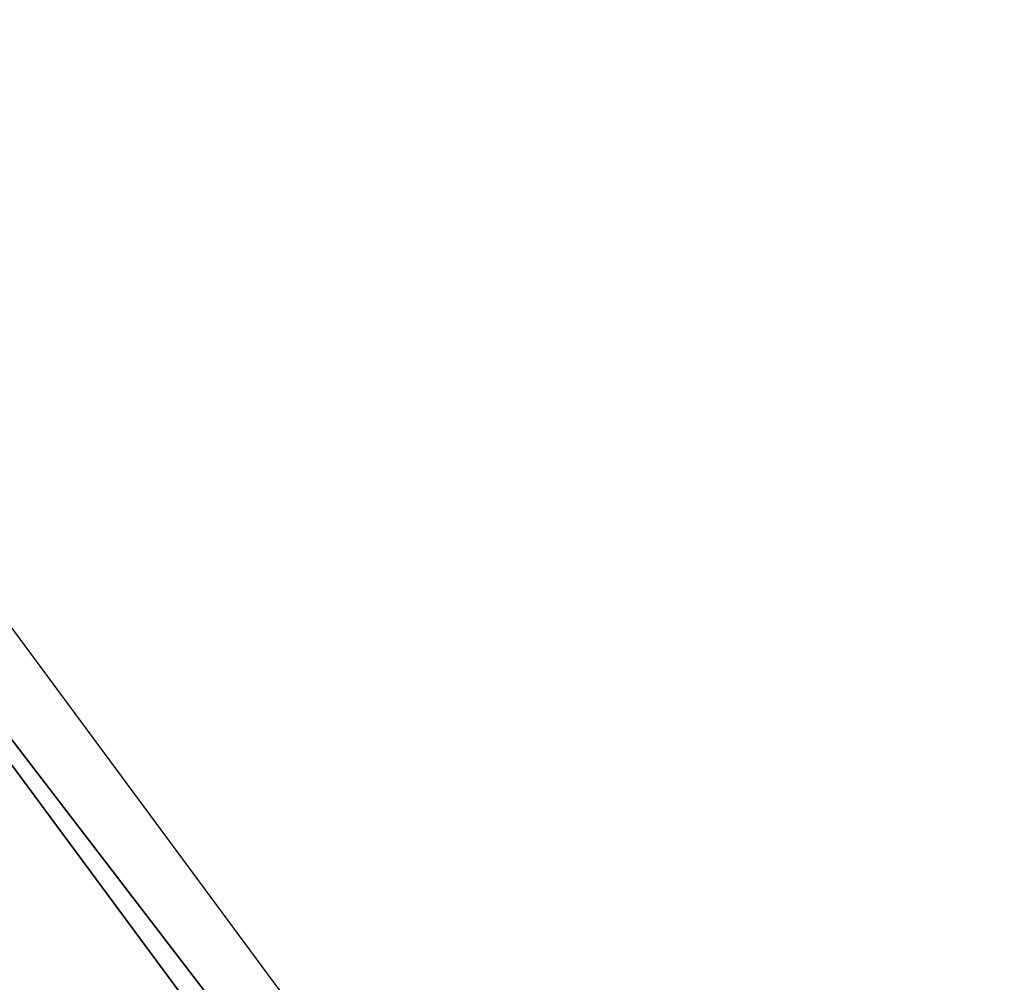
# Model space of a CAD drawing. Extents: x 1239 to 1951, y -365 to 347.
# Tile 104 of 202: x 1472.75 to 1475.34, y -95.46 to -92.92. Entities that reach past the tile are written whole.
import ezdxf

# ---------------------------------------------------------------- set-up
doc = ezdxf.new("R2010")
doc.units = 0
doc.header["$LTSCALE"] = 25.4
doc.layers.get('0').update_dxf_attribs({"color": 13, "linetype": 'CONTINUOUS'})

# ---------------------------------------------------------------- blocks, each defined once
blk = doc.blocks.new('GRUPUJ_10')
at = {"color": 0}
mesh = blk.add_polyface(dxfattribs=at)
corners = [(230.3634, 269.9743, 405.4467), (237.7126, 260.3959, 404.6466), (237.5456, 260.2616, 405.4467), (230.5407, 270.0947, 404.6466)]
mesh.append_faces([[corners[k] for k in face] for face in [(0, 1, 2), (1, 0, 3)]], dxfattribs={"vtx0": -1, "color": 0})
mesh = blk.add_polyface(dxfattribs=at)
corners = [(230.3634, 269.9743, 405.4467), (237.5456, 260.2616, 405.4467), (237.5456, 260.2616, 431.8466)]
mesh.append_faces([[corners[k] for k in face] for face in [(0, 1, 2)]], dxfattribs={"color": 0})
blk = doc.blocks.new('CRISTAL-L-7631-7630_STL_1')
at = {"color": 250}
blk.add_blockref('GRUPUJ_10', (146.5342, -354.2299, 165.3724), dxfattribs=at)
blk = doc.blocks.new('GRUPUJ_16')
at = {"color": 0}
blk.add_blockref('CRISTAL-L-7631-7630_STL_1', (-144.9903, 356.0603, -7.2191), dxfattribs=at)
blk = doc.blocks.new('GRUPUJ_5')
at = {"color": 0}
blk.add_blockref('GRUPUJ_16', (0, 0), dxfattribs=at)

msp = doc.modelspace()

# ---------------------------------------------------------------- block references
at = {"color": 0}
msp.add_blockref('GRUPUJ_5', (1239.459, -364.8493), dxfattribs=at)

doc.saveas('drawing.dxf')
